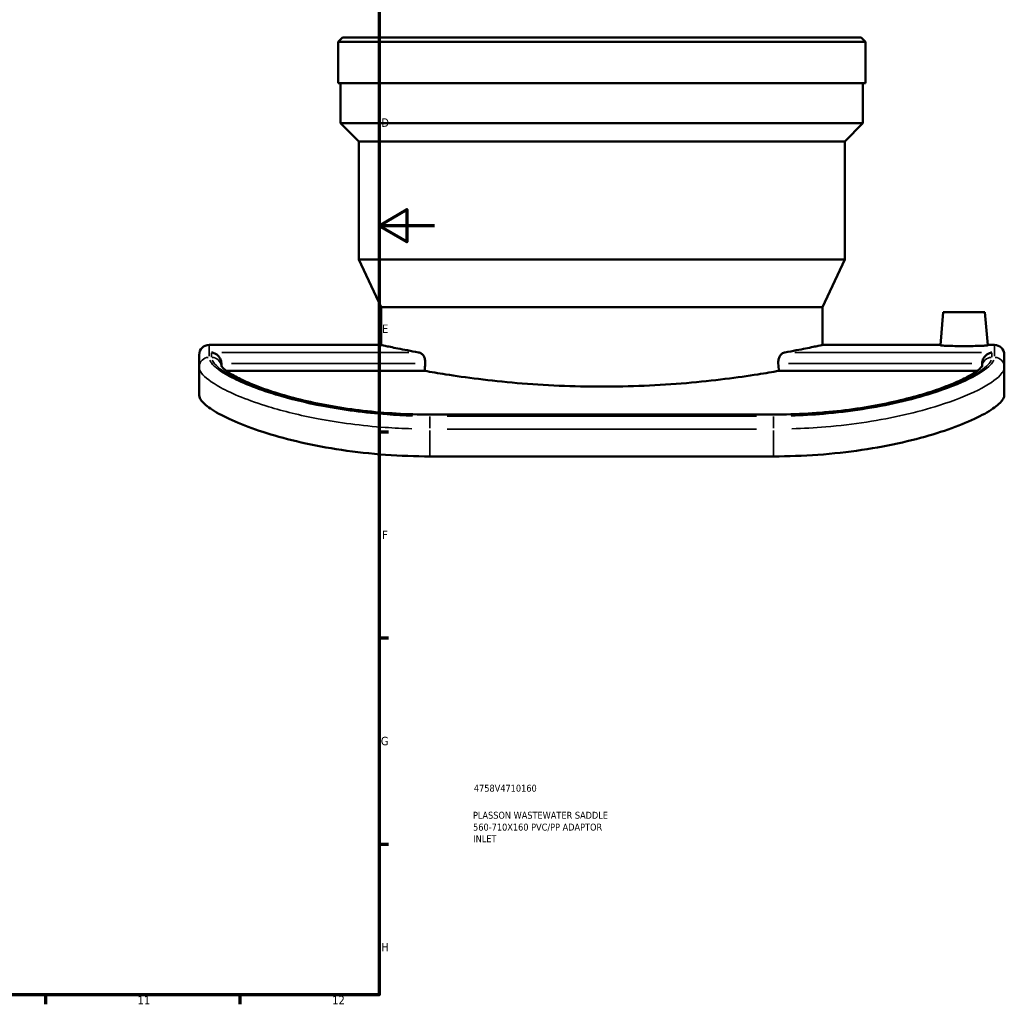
# Model space of a CAD drawing. Header units: millimetres. Extents: x -659 to 1046, y -498 to 815.
# Tile 6 of 8: x 692 to 1046, y 17 to 371. Entities that reach past the tile are written whole.
import ezdxf

# ---------------------------------------------------------------- set-up
doc = ezdxf.new("R2010")
doc.units = ezdxf.units.MM
for name, color, linetype, lineweight in [('Border (ANSI)', 7, 'Continuous', 70), ('Title (ISO)', 7, 'Continuous', 50), ('Visible (ANSI)', 7, 'Continuous', 50), ('Visible Narrow (ANSI)', 7, 'Continuous', 35)]:
    doc.layers.add(name, color=color, linetype=linetype, lineweight=lineweight)
doc.styles.add('Note Text (ANSI)', font='tahoma.ttf')
doc.styles.add('Note Text (ISO)', font='tahoma.ttf')

# ---------------------------------------------------------------- blocks, each defined once
blk = doc.blocks.new('Borders Default Border')
at = {"layer": 'Border (ANSI)'}
for p, q in [((821, 222.75), (824.45, 222.75)), ((821, 148.5), (824.45, 148.5)), ((821, 74.25), (824.45, 74.25)), ((700.83, 20), (700.83, 16.55)), ((770.92, 20), (770.92, 16.55))]:
    blk.add_line(p, q, dxfattribs=at)
at = {"layer": 'Border (ANSI)', "flags": 128}
for points in [[(20, 20), (20, 574), (821, 574), (821, 20), (20, 20)], [(841, 297), (821, 297), (831, 302.77), (831, 291.23), (821, 297)]]:
    blk.add_lwpolyline(points, dxfattribs=at)
at = {"layer": 'Border (ANSI)', "attachment_point": 7, "style": 'Note Text (ANSI)'}
for s, insert, char_height in [('D', (821.81, 332.6), 3.05), ('E', (822.05, 258.35), 3.05), ('F', (822.14, 184.1), 3.05), ('G', (821.66, 109.79), 3.05), ('H', (821.81, 35.6), 3.05), ('11', (734.04, 16.55), 3.048), ('12', (804.13, 16.55), 3.048)]:
    blk.add_mtext(s, dxfattribs=dict(at, insert=insert, char_height=char_height))
blk = doc.blocks.new('Title Blocks ISO')
at = {"layer": 'Title (ISO)', "color": 232, "true_color": 0xca0064, "style": 'Note Text (ISO)'}
for tag, p in [('PART_NUMBER_001', (34.16, 73.13)), ('DESCRIPTION_001', (33.84, 63.4)), ('DESCRIPTION_002', (33.88, 59.12)), ('DESCRIPTION_003', (33.93, 54.95))]:
    blk.add_attdef(tag, p, '', height=2.5, dxfattribs=at)

msp = doc.modelspace()

# ---------------------------------------------------------------- linework, layer by layer
at = {"layer": 'Visible (ANSI)'}
for p, q in [((807.836, 364.83), (806.236, 363.23)), ((806.236, 348.33), (806.236, 363.23)), ((996.236, 363.23), (806.236, 363.23)), ((807.836, 364.83), (994.636, 364.83)), ((994.636, 364.83), (996.236, 363.23)), ((996.236, 348.33), (996.236, 363.23)), ((996.236, 348.33), (806.236, 348.33)), ((807.186, 333.88), (807.186, 348.33)), ((995.286, 333.88), (995.286, 348.33)), ((995.286, 333.88), (807.186, 333.88)), ((813.736, 327.33), (807.186, 333.88)), ((988.736, 327.33), (995.286, 333.88)), ((988.736, 327.33), (813.736, 327.33)), ((813.736, 284.83), (813.736, 327.33)), ((988.736, 284.83), (988.736, 327.33)), ((988.736, 284.83), (813.736, 284.83)), ((821.736, 267.674), (813.736, 284.83)), ((980.736, 267.674), (988.736, 284.83)), ((980.736, 267.674), (821.736, 267.674)), ((821.736, 254.03), (821.736, 267.674)), ((980.736, 254.03), (980.736, 267.674)), ((1024.236, 265.83), (1023.194, 253.925)), ((1024.236, 265.83), (1039.236, 265.83)), ((1039.236, 265.83), (1040.277, 253.925)), ((759.786, 254.03), (821.736, 254.03)), ((980.736, 254.03), (1023.203, 254.03)), ((1040.268, 254.03), (1042.686, 254.03)), ((756.236, 246.081), (756.236, 250.48)), ((1046.236, 250.48), (1046.236, 246.081)), ((756.236, 246.081), (756.236, 235.935)), ((764.236, 247.352), (764.236, 246.39)), ((837.398, 244.725), (766.021, 244.725)), ((1036.452, 244.725), (965.074, 244.725)), ((1038.236, 246.388), (1038.236, 247.352)), ((1046.236, 235.935), (1046.236, 246.081)), ((963.136, 228.971), (839.336, 228.971)), ((839.336, 213.905), (963.136, 213.905))]:
    msp.add_line(p, q, dxfattribs=at)
for centre, start, end in [((759.786, 250.48), 90, 180), ((1042.686, 250.48), 0, 90)]:
    msp.add_arc(centre, 3.55, start, end, dxfattribs=at)
for start_param, end_param in [(4.0685002, 4.0738941), (2.2092912, 2.2146851)]:
    msp.add_ellipse((901.236, -115.17), major_axis=(0, -603.862), ratio=0.1316525, start_param=start_param, end_param=end_param, dxfattribs=at)
for points, knots in [([(821.736, 254.03), (821.736, 254.03), (822.217, 253.926), (824.236, 253.499), (825.775, 253.176), (829.836, 252.366), (832.363, 251.877), (835.335, 251.343), (835.391, 251.332), (835.448, 251.322)], [36.0577172, 36.0577172, 36.0577172, 36.0577172, 37.5600652, 37.5600652, 39.0624132, 39.0624132, 40.5647611, 40.5647611, 40.5937743, 40.5937743, 40.5937743, 40.5937743]), ([(967.024, 251.322), (967.08, 251.332), (967.137, 251.343), (970.109, 251.877), (972.635, 252.366), (976.697, 253.176), (978.235, 253.499), (980.255, 253.926), (980.736, 254.03), (980.736, 254.03)], [7.483182, 7.483182, 7.483182, 7.483182, 7.5121952, 7.5121952, 9.0145431, 9.0145431, 10.5168911, 10.5168911, 12.0192391, 12.0192391, 12.0192391, 12.0192391]), ([(1040.277, 253.925), (1040.28, 253.9), (1040.067, 253.867), (1039.199, 253.798), (1038.543, 253.762), (1037.027, 253.701), (1036.066, 253.672), (1033.958, 253.632), (1032.811, 253.621), (1030.66, 253.621), (1029.513, 253.632), (1027.404, 253.672), (1026.442, 253.701), (1024.927, 253.762), (1024.271, 253.798), (1023.404, 253.867), (1023.192, 253.9), (1023.194, 253.925)], [1.2859386, 1.2859386, 1.2859386, 1.2859386, 1.6082553, 1.6082553, 1.930572, 1.930572, 2.2531713, 2.2531713, 2.5757706, 2.5757706, 2.8985034, 2.8985034, 3.2212361, 3.2212361, 3.5434195, 3.5434195, 3.8656028, 3.8656028, 3.8656028, 3.8656028]), ([(760.686, 251.322), (760.689, 251.322), (760.691, 251.322), (761.068, 251.275), (761.444, 251.169), (762.155, 250.846), (762.494, 250.632), (763.128, 250.082), (763.425, 249.741), (763.849, 249.035), (763.999, 248.698), (764.188, 248.018), (764.235, 247.69), (764.236, 247.357), (764.236, 247.355), (764.236, 247.352)], [-0.00119103, -0.00119103, -0.00119103, -0.00119103, 0, 0, 0.15903688, 0.15903688, 0.31062045, 0.31062045, 0.46443316, 0.46443316, 0.57973263, 0.57973263, 0.68038502, 0.68038502, 0.68118872, 0.68118872, 0.68118872, 0.68118872]), ([(835.448, 251.322), (835.669, 251.283), (835.897, 251.195), (836.435, 250.866), (836.736, 250.569), (837.177, 249.915), (837.36, 249.542), (837.61, 248.705), (837.677, 248.242), (837.677, 247.798), (837.677, 247.645), (837.67, 247.49), (837.654, 247.335)], [-0.54543714, -0.54543714, -0.54543714, -0.54543714, -0.43115074, -0.43115074, -0.26608255, -0.26608255, -0.13304128, -0.13304128, 0, 0, 0, 0.04586742, 0.04586742, 0.04586742, 0.04586742]), ([(964.817, 247.335), (964.802, 247.49), (964.794, 247.645), (964.794, 247.798), (964.794, 248.242), (964.861, 248.705), (965.112, 249.542), (965.295, 249.915), (965.735, 250.569), (966.036, 250.866), (966.574, 251.195), (966.803, 251.283), (967.024, 251.322)], [-0.04586742, -0.04586742, -0.04586742, -0.04586742, 0, 0, 0, 0.13304128, 0.13304128, 0.26608255, 0.26608255, 0.43115074, 0.43115074, 0.54543714, 0.54543714, 0.54543714, 0.54543714]), ([(1041.786, 251.322), (1041.783, 251.322), (1041.78, 251.322), (1041.403, 251.275), (1041.027, 251.169), (1040.317, 250.846), (1039.977, 250.632), (1039.344, 250.082), (1039.046, 249.741), (1038.622, 249.035), (1038.472, 248.698), (1038.284, 248.018), (1038.236, 247.69), (1038.236, 247.357), (1038.236, 247.355), (1038.236, 247.352)], [-1.60017156, -1.60017156, -1.60017156, -1.60017156, -1.59871497, -1.59871497, -1.4042178, -1.4042178, -1.2188358, -1.2188358, -1.03072763, -1.03072763, -0.88971997, -0.88971997, -0.76662522, -0.76662522, -0.76564232, -0.76564232, -0.76564232, -0.76564232]), ([(839.336, 228.971), (835.269, 228.971), (831.203, 229.088), (823.172, 229.55), (819.208, 229.894), (811.485, 230.786), (807.727, 231.334), (800.516, 232.596), (797.062, 233.309), (790.561, 234.853), (787.511, 235.682), (781.903, 237.397), (779.341, 238.282), (774.785, 240.042), (772.782, 240.917), (769.409, 242.579), (768.02, 243.369), (765.928, 244.751), (765.183, 245.358), (764.39, 246.153), (764.218, 246.408), (764.171, 246.494), (764.168, 246.5), (764.169, 246.498)], [0, 0, 0, 0, 1.2403186, 1.2403186, 2.4805167, 2.4805167, 3.7201512, 3.7201512, 4.957155, 4.957155, 6.187775, 6.187775, 7.4067419, 7.4067419, 8.605124, 8.605124, 9.7640896, 9.7640896, 10.8361046, 10.8361046, 11.6293844, 11.6293844, 11.7757741, 11.7757741, 11.7757741, 11.7757741]), ([(837.398, 244.725), (839.76, 244.306), (842.328, 243.873), (848.541, 242.899), (852.519, 242.327), (861.185, 241.249), (865.873, 240.745), (875.662, 239.906), (880.77, 239.571), (891.052, 239.127), (896.227, 239.018), (901.236, 239.018), (906.245, 239.018), (911.419, 239.127), (921.702, 239.571), (926.81, 239.906), (936.598, 240.745), (941.287, 241.249), (949.953, 242.327), (953.931, 242.899), (960.143, 243.873), (962.711, 244.306), (965.074, 244.725)], [-7.1598282, -7.1598282, -7.1598282, -7.1598282, -6.0105797, -6.0105797, -4.5079348, -4.5079348, -3.0052899, -3.0052899, -1.5026449, -1.5026449, 0, 0, 0, 1.5026449, 1.5026449, 3.0052899, 3.0052899, 4.5079348, 4.5079348, 6.0105797, 6.0105797, 7.1598282, 7.1598282, 7.1598282, 7.1598282]), ([(1038.294, 246.486), (1038.296, 246.491), (1038.278, 246.447), (1038.085, 246.173), (1037.81, 245.854), (1036.86, 245.009), (1036.117, 244.451), (1034.097, 243.165), (1032.756, 242.42), (1029.495, 240.831), (1027.54, 239.983), (1023.079, 238.265), (1020.558, 237.395), (1015.028, 235.702), (1012.011, 234.88), (1005.568, 233.344), (1002.139, 232.632), (994.966, 231.369), (991.221, 230.818), (983.517, 229.919), (979.559, 229.57), (971.447, 229.094), (967.291, 228.971), (963.136, 228.971)], [0.6469006, 0.6469006, 0.6469006, 0.6469006, 1.0534544, 1.0534544, 1.8358307, 1.8358307, 2.7836664, 2.7836664, 3.8690896, 3.8690896, 5.0304214, 5.0304214, 6.2291055, 6.2291055, 7.4480016, 7.4480016, 8.6785069, 8.6785069, 9.9154534, 9.9154534, 11.1550949, 11.1550949, 12.4226347, 12.4226347, 12.4226347, 12.4226347]), ([(756.236, 235.935), (756.236, 235.156), (756.719, 234.229), (758.786, 232.136), (760.37, 230.969), (764.59, 228.514), (767.23, 227.225), (773.358, 224.678), (776.847, 223.422), (784.261, 221.113), (788.427, 219.98), (797.501, 217.917), (802.408, 216.987), (812.646, 215.466), (817.984, 214.874), (828.72, 214.093), (834.117, 213.905), (839.336, 213.905)], [38.4726173, 38.4726173, 38.4726173, 38.4726173, 40.0562411, 40.0562411, 41.639865, 41.639865, 43.2234888, 43.2234888, 44.8071126, 44.8071126, 46.3728208, 46.3728208, 47.9385291, 47.9385291, 49.5042373, 49.5042373, 51.0699455, 51.0699455, 51.0699455, 51.0699455]), ([(963.136, 213.905), (968.355, 213.905), (973.752, 214.093), (984.487, 214.874), (989.826, 215.466), (1000.063, 216.987), (1004.971, 217.917), (1014.044, 219.98), (1018.21, 221.113), (1025.625, 223.422), (1029.114, 224.678), (1035.242, 227.225), (1037.881, 228.514), (1042.101, 230.969), (1043.685, 232.136), (1045.752, 234.229), (1046.236, 235.156), (1046.236, 235.935)], [25.5347202, 25.5347202, 25.5347202, 25.5347202, 27.1004284, 27.1004284, 28.6661367, 28.6661367, 30.2318449, 30.2318449, 31.7975531, 31.7975531, 33.3811769, 33.3811769, 34.9648008, 34.9648008, 36.5484246, 36.5484246, 38.1320484, 38.1320484, 38.1320484, 38.1320484])]:
    msp.add_open_spline(points, degree=3, knots=knots, dxfattribs=at)
at = {"layer": 'Visible Narrow (ANSI)'}
for p, q in [((759.786, 254.019), (759.786, 250.021)), ((1042.686, 250.021), (1042.686, 254.019)), ((760.686, 249.685), (760.686, 251.246)), ((831.71, 251.322), (764.424, 251.322)), ((1038.048, 251.322), (970.762, 251.322)), ((1041.786, 251.246), (1041.786, 249.685)), ((767.907, 247.335), (833.983, 247.335)), ((968.488, 247.335), (1034.565, 247.335)), ((839.336, 228.751), (839.336, 228.97)), ((839.336, 224.025), (839.336, 228.283)), ((845.526, 228.728), (956.946, 228.728)), ((956.946, 228.396), (845.526, 228.396)), ((963.136, 228.751), (963.136, 228.97)), ((963.136, 224.025), (963.136, 228.283)), ((845.526, 223.761), (956.946, 223.761)), ((839.336, 214.397), (839.336, 223.268)), ((963.136, 223.268), (963.136, 214.397))]:
    msp.add_line(p, q, dxfattribs=at)
for centre, major_axis, start_param, end_param in [((759.786, 246.081), (-3.55, 0), 4.7909288, 6.2046455), ((760.686, 246.081), (3.55, 0), 0.1687672, 1.4970053), ((1041.786, 246.081), (-3.55, 0), 4.7862007, 6.1148109), ((1042.686, 246.081), (3.55, 0), 0.0785398, 1.4922565)]:
    msp.add_ellipse(centre, major_axis=major_axis, ratio=0.9879693, start_param=start_param, end_param=end_param, dxfattribs=at)
for points, knots in [([(833.06, 228.488), (830.003, 228.577), (826.96, 228.731), (815.85, 229.533), (808.001, 230.577), (794.571, 233.138), (788.827, 234.565), (776.822, 238.218), (771.155, 240.54), (763.895, 244.473), (761.706, 246.131), (760.356, 247.912), (760.159, 248.24), (760.022, 248.555)], [0.6282078, 0.6282078, 0.6282078, 0.6282078, 1.548117, 1.548117, 4.0251042, 4.0251042, 6.1548306, 6.1548306, 9.0653737, 9.0653737, 11.3892983, 11.3892983, 11.9359486, 11.9359486, 11.9359486, 11.9359486]), ([(760.919, 248.567), (761.022, 248.332), (761.158, 248.09), (762.33, 246.377), (764.518, 244.676), (771.663, 240.797), (777.006, 238.591), (788.671, 234.977), (794.533, 233.503), (808.083, 230.909), (815.906, 229.865), (827.007, 229.062), (830.062, 228.907), (833.131, 228.818)], [-11.8015309, -11.8015309, -11.8015309, -11.8015309, -11.3929262, -11.3929262, -8.9887124, -8.9887124, -6.2045559, -6.2045559, -4.0162249, -4.0162249, -1.5447019, -1.5447019, -0.6211332, -0.6211332, -0.6211332, -0.6211332]), ([(969.341, 228.818), (970.544, 228.853), (971.744, 228.898), (980.91, 229.319), (988.722, 230.136), (1005.103, 232.767), (1013.379, 234.775), (1025.193, 238.571), (1029.411, 240.259), (1036.402, 243.699), (1038.992, 245.438), (1040.959, 247.529), (1041.333, 248.064), (1041.552, 248.567)], [-11.8015029, -11.8015029, -11.8015029, -11.8015029, -11.4394873, -11.4394873, -9.0303451, -9.0303451, -6.0292444, -6.0292444, -3.867084, -3.867084, -1.4949221, -1.4949221, -0.6211317, -0.6211317, -0.6211317, -0.6211317]), ([(1042.449, 248.555), (1042.217, 248.02), (1041.812, 247.45), (1039.775, 245.329), (1037.208, 243.609), (1030.055, 240.062), (1025.489, 238.24), (1016.449, 235.383), (1012.417, 234.284), (999.939, 231.429), (990.734, 229.965), (977.26, 228.826), (973.347, 228.603), (969.411, 228.488)], [0.6282032, 0.6282032, 0.6282032, 0.6282032, 1.5557994, 1.5557994, 3.8949679, 3.8949679, 6.2125148, 6.2125148, 7.7862986, 7.7862986, 10.751338, 10.751338, 11.9358617, 11.9358617, 11.9358617, 11.9358617]), ([(756.482, 244.955), (756.626, 244.613), (756.831, 244.259), (758.242, 242.34), (760.528, 240.574), (768.113, 236.415), (774.033, 233.98), (786.573, 230.166), (792.573, 228.682), (806.603, 226.02), (814.802, 224.938), (826.408, 224.108), (829.587, 223.948), (832.78, 223.856)], [-11.9359486, -11.9359486, -11.9359486, -11.9359486, -11.3892983, -11.3892983, -9.0653737, -9.0653737, -6.1548306, -6.1548306, -4.0251042, -4.0251042, -1.548117, -1.548117, -0.6282078, -0.6282078, -0.6282078, -0.6282078]), ([(969.691, 223.856), (973.803, 223.975), (977.891, 224.206), (991.966, 225.386), (1001.581, 226.904), (1014.617, 229.875), (1018.828, 231.02), (1028.271, 234.005), (1033.042, 235.915), (1040.514, 239.656), (1043.195, 241.484), (1045.323, 243.76), (1045.746, 244.375), (1045.989, 244.955)], [-11.9358617, -11.9358617, -11.9358617, -11.9358617, -10.751338, -10.751338, -7.7862986, -7.7862986, -6.2125148, -6.2125148, -3.8949679, -3.8949679, -1.5557994, -1.5557994, -0.6282032, -0.6282032, -0.6282032, -0.6282032])]:
    msp.add_open_spline(points, degree=3, knots=knots, dxfattribs=at)

# ---------------------------------------------------------------- block references
msp.add_blockref('Borders Default Border', (0, 0))
msp.add_blockref('Title Blocks ISO', (821, 20)).add_auto_attribs({'PART_NUMBER_001': '4758V4710160', 'DESCRIPTION_001': 'PLASSON WASTEWATER SADDLE', 'DESCRIPTION_002': '560-710X160 PVC/PP ADAPTOR', 'DESCRIPTION_003': 'INLET'})

doc.saveas('drawing.dxf')
